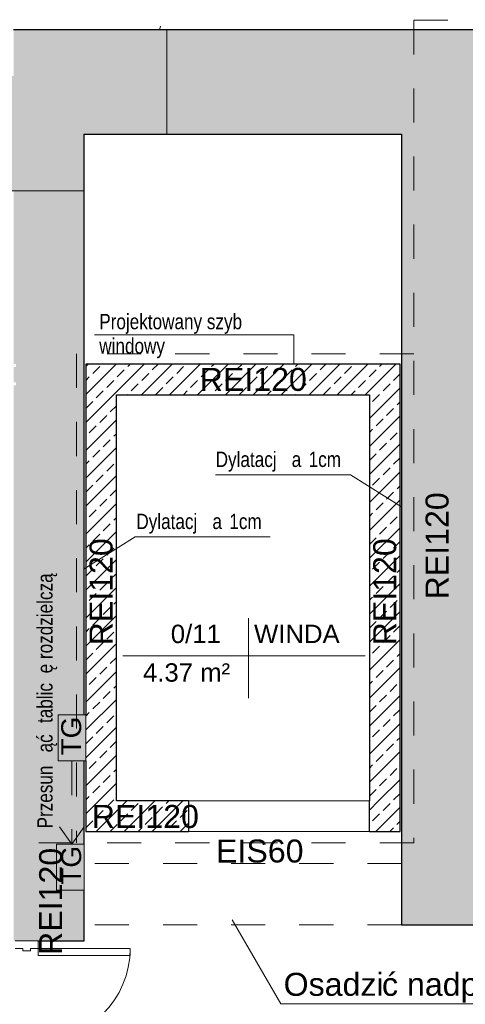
# Model space of a CAD drawing. Header units: centimetres. Extents: x 14504 to 44111, y -18976 to -7683.
# Tile 48 of 141: x 22754 to 23045, y -13271 to -12628. Entities that reach past the tile are written whole.
import ezdxf

# ---------------------------------------------------------------- set-up
doc = ezdxf.new("R2010")
doc.units = ezdxf.units.CM
doc.linetypes.add('Aligning Line 1_8_', pattern=[0.635, 0.3175, -0.3175])
doc.linetypes.add('Ponad', pattern=[0.396875, 0.238125, -0.15875])
for name, color, linetype, lineweight in [('A-AREA-IDEN', 4, 'Continuous', 9), ('A-DETL', 6, 'Continuous', 9), ('A-DETL-GENF', 92, 'Continuous', 9), ('A-DETL-MEDM', 33, 'Continuous', 25), ('A-DETL-THIN', 151, 'Continuous', 9), ('A-DOOR', 31, 'Continuous', 9), ('A-DOOR-FRAM', 31, 'Continuous', 18), ('A-WALL', 4, 'Continuous', 9), ('A-WALL-PATT', 111, 'Continuous', 25), ('G-ANNO-TEXT', 8, 'Continuous', 9)]:
    doc.layers.add(name, color=color, linetype=linetype, lineweight=lineweight)
doc.styles.add('Arial', font='arial.ttf', dxfattribs={"height": 23.8125})
doc.styles.add('Arial_1', font='arial.ttf', dxfattribs={"height": 12})
doc.styles.add('Arial_3', font='arial.ttf', dxfattribs={"width": 0.8, "height": 18})
doc.styles.add('Arial_4', font='arial.ttf', dxfattribs={"height": 10})
pattern_1 = [(45, (6556.392, -3822.196), (-9.123799, 9.123799), []), (45, (6565.516, -3822.196), (-9.123799, 9.123799), [6.452, -3.226])]

# ---------------------------------------------------------------- blocks, each defined once
blk = doc.blocks.new('Otwór drzwiowy - 118x223-651258-3_Poziom parteru')
at = {"layer": 'A-DETL-GENF', "linetype": 'Ponad'}
for p, q in [((58.18, 10), (-59.82, 10)), ((-59.82, -10), (58.18, -10))]:
    blk.add_line(p, q, dxfattribs=at)
at = {"layer": 'A-DETL-MEDM'}
for p, q in [((-59.82, 10), (-59.82, -10)), ((58.18, -10), (58.18, 10))]:
    blk.add_line(p, q, dxfattribs=at)
blk = doc.blocks.new('Etyk_pom_1_mala - Etyk_pom_1_mala-219433-3_Poziom parteru')
at = {"layer": 'A-AREA-IDEN'}
for p, q in [((-0.0958, 0.1444), (-0.0958, -0.3781)), ((-0.9154, -0.1015), (0.6661, -0.1015))]:
    blk.add_line(p, q, dxfattribs=at)

msp = doc.modelspace()

# ---------------------------------------------------------------- hatches: boundary and pattern name
at = {"layer": 'A-DETL-GENF', "transparency": 33554508}
for color, points in [(1, [(22751.06, -12739.91), (22796.01, -12739.91), (22796.01, -12702.91), (22850.01, -12702.91), (22850.01, -12634.91), (22750.01, -12634.91), (22750.01, -12664.91), (22650.01, -12664.91), (22650.01, -12739.91), (22750.01, -12739.91)]), (7, [(22781.2, -13111.92), (22797.02, -13111.92), (22797.02, -13081.92), (22779.02, -13081.92), (22779.02, -13111.92)]), (7, [(22796.02, -13196.29), (22796.01, -13166.29), (22778.02, -13166.29), (22778.02, -13196.29), (22796.01, -13196.29)])]:
    msp.add_hatch(color=color, dxfattribs=at).paths.add_polyline_path(points)
at = {"layer": 'A-WALL-PATT', "lineweight": 9, "transparency": 33554610}
for points in [[(23003.01, -12702.91), (23297.01, -12702.91), (23297.01, -12634.91), (22850.01, -12634.91), (22850.01, -12702.91)], [(23003.01, -13218.91), (23053.01, -13218.91), (23053.01, -12702.91), (23003.01, -12702.91), (23003.01, -13049.11)]]:
    msp.add_hatch(color=256, dxfattribs=at).paths.add_polyline_path(points)
h = msp.add_hatch(color=256, dxfattribs=at)
h.paths.add_polyline_path([(22750.01, -14162.69), (22796.01, -14162.69), (22796.01, -13389.3), (22750.01, -13389.3), (22750.01, -14147.91)])
h.paths.add_polyline_path([(22793.56, -13229.3), (22796.01, -13229.3), (22796.01, -13196.29), (22778.02, -13196.29), (22778.02, -13166.29), (22796.01, -13166.29), (22796.01, -13111.92), (22779.02, -13111.92), (22779.02, -13081.92), (22796.01, -13081.92), (22796.01, -12739.91), (22750.01, -12739.91), (22750.01, -12852.91), (22751.65, -12852.91), (22751.65, -12854.91), (22750.01, -12854.91), (22750.01, -12864.91), (22751.65, -12864.91), (22751.65, -12866.91), (22750.01, -12866.91), (22750.01, -13229.3), (22766.01, -13229.3)])
h = msp.add_hatch(dxfattribs=at)
h.set_pattern_fill('FP_1', color=256, style=0, pattern_type=2)
h.set_pattern_definition(pattern_1)
h.paths.add_polyline_path([(22797.02, -13157.91), (22817.02, -13157.91), (22817.02, -12852.91), (22797.02, -12852.91), (22797.02, -13111.92)])
h = msp.add_hatch(dxfattribs=at)
h.set_pattern_fill('FP_1', color=256, style=0, pattern_type=2)
h.set_pattern_definition(pattern_1)
h.paths.add_polyline_path([(23002.02, -12872.91), (23002.02, -12852.91), (22817.02, -12852.91), (22817.02, -12872.91), (22982.02, -12872.91)])
h = msp.add_hatch(dxfattribs=at)
h.set_pattern_fill('FP_1', color=256, style=0, pattern_type=2)
h.set_pattern_definition(pattern_1)
h.paths.add_polyline_path([(23002.02, -13137.91), (23002.02, -12872.91), (22982.02, -12872.91), (22982.02, -13137.91), (22984.01, -13137.91)])
h = msp.add_hatch(dxfattribs=at)
h.set_pattern_fill('FP_1', color=256, style=0, pattern_type=2)
h.set_pattern_definition(pattern_1)
h.paths.add_polyline_path([(22982.02, -13157.91), (23002.02, -13157.91), (23002.02, -13137.91), (22982.02, -13137.91)])
h.paths.add_polyline_path([(22817.02, -13157.91), (22864.02, -13157.91), (22864.02, -13137.91), (22817.02, -13137.91)])

# ---------------------------------------------------------------- linework, layer by layer
at = {"layer": 'A-DETL', "linetype": 'Aligning Line 1_8_', "ltscale": 70}
for p, q in [((22857.64, -12589.62), (22845.14, -12634.91)), ((23011.01, -12628.62), (23403.46, -12628.62)), ((23011.01, -12628.62), (23011.01, -13165.41)), ((23011.01, -12846.28), (22791.01, -12846.28)), ((22791.01, -12846.28), (22791.01, -13165.41)), ((22788.02, -13111.92), (22788.02, -13166.29)), ((22788.02, -13166.29), (22780.02, -13154.86)), ((22788.02, -13166.29), (22796.02, -13154.86)), ((23011.01, -13165.41), (22743.46, -13165.41)), ((23003.01, -13178.91), (22797.01, -13178.91)), ((23003.01, -13218.91), (22797.01, -13218.91))]:
    msp.add_line(p, q, dxfattribs=at)
at = {"layer": 'A-DETL-THIN'}
for p, q in [((22850.01, -12634.91), (22750.01, -12634.91)), ((22850.01, -12702.91), (22850.01, -12634.91)), ((22796.01, -12739.91), (22796.01, -12702.91)), ((22796.01, -12702.91), (22850.01, -12702.91)), ((22650.01, -12739.91), (22796.01, -12739.91)), ((22932.86, -12833.82), (22802.86, -12833.82)), ((22932.86, -12833.82), (22932.86, -12852.91)), ((22969.75, -12925.2), (22881.75, -12925.2)), ((22969.75, -12925.2), (23003.02, -12945.99)), ((22829.28, -12965.7), (22796.02, -12986.49)), ((22829.28, -12965.7), (22917.28, -12965.7)), ((22779.02, -13081.92), (22779.02, -13111.92)), ((22797.02, -13081.92), (22779.02, -13081.92)), ((22797.02, -13111.92), (22797.02, -13081.92)), ((22779.02, -13111.92), (22797.02, -13111.92)), ((22778.02, -13166.29), (22778.02, -13196.29)), ((22796.02, -13166.29), (22778.02, -13166.29)), ((22796.02, -13196.29), (22796.02, -13166.29)), ((22778.02, -13196.29), (22796.02, -13196.29)), ((22924.18, -13270.44), (22892.56, -13215.69)), ((22924.18, -13270.44), (23284.18, -13270.44))]:
    msp.add_line(p, q, dxfattribs=at)
at = {"layer": 'A-DOOR', "color": 94, "lineweight": 18}
for p, q in [((22766.01, -13234.3), (22826.01, -13234.3)), ((22766.01, -13238.8), (22766.01, -13234.3)), ((22826.01, -13234.3), (22826.01, -13238.8)), ((22826.01, -13238.8), (22766.01, -13238.8))]:
    msp.add_line(p, q, dxfattribs=at)
at = {"layer": 'A-DOOR', "color": 84}
msp.add_arc((22766.01, -13234.3), 60, 270, 0, dxfattribs=at)
at = {"layer": 'A-DOOR-FRAM', "color": 94}
for p, q in [((22751.01, -13229.3), (22766.01, -13229.3)), ((22755.94, -13234.3), (22751.01, -13234.3)), ((22755.94, -13235.89), (22755.94, -13234.3)), ((22761.04, -13234.3), (22761.04, -13235.89)), ((22766.01, -13234.3), (22761.04, -13234.3)), ((22766.01, -13229.3), (22766.01, -13234.3)), ((22761.04, -13235.89), (22755.94, -13235.89))]:
    msp.add_line(p, q, dxfattribs=at)
at = {"layer": 'A-WALL', "lineweight": 25}
for p, q in [((23397.01, -12634.91), (22750.01, -12634.91)), ((22796.01, -13081.92), (22796.01, -12702.91)), ((22796.01, -12702.91), (23003.01, -12702.91)), ((23003.01, -12702.91), (23003.01, -13218.91)), ((22797.02, -12852.91), (22797.02, -13081.92)), ((23002.02, -12852.91), (22797.02, -12852.91)), ((23002.02, -13157.91), (23002.02, -12852.91)), ((22817.02, -13137.91), (22817.02, -12872.91)), ((22817.02, -12872.91), (22982.02, -12872.91)), ((22982.02, -12872.91), (22982.02, -13137.91)), ((22796.01, -13166.29), (22796.01, -13111.92)), ((22797.02, -13111.92), (22797.02, -13157.91)), ((22864.02, -13137.91), (22817.02, -13137.91)), ((22797.02, -13157.91), (22864.02, -13157.91)), ((22982.02, -13157.91), (23002.02, -13157.91)), ((22796.01, -13229.3), (22796.01, -13196.29)), ((23003.01, -13218.91), (23053.01, -13218.91)), ((22766.01, -13229.3), (22796.01, -13229.3))]:
    msp.add_line(p, q, dxfattribs=at)

# ---------------------------------------------------------------- block references
at = {"layer": 'A-AREA-IDEN', "xscale": 99.99999999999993, "yscale": 99.99999999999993, "zscale": 99.99999999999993}
msp.add_blockref('Etyk_pom_1_mala - Etyk_pom_1_mala-219433-3_Poziom parteru', (22912.71, -13033.18), dxfattribs=at)
at = {"layer": 'A-DOOR', "rotation": 180}
msp.add_blockref('Otwór drzwiowy - 118x223-651258-3_Poziom parteru', (22922.2, -13147.91), dxfattribs=at)

# ---------------------------------------------------------------- texts
at = {"layer": 'A-AREA-IDEN', "char_height": 12, "attachment_point": 1, "style": 'Arial'}
for s, insert, width in [('0/11', (22852.52, -13023.01), 42.4894), ('WINDA', (22906.8, -13023.01), 74.5569), ('4.37 m²', (22834.39, -13048.18), 73.7552)]:
    msp.add_mtext(s, dxfattribs=dict(at, insert=insert, width=width))
at = {"layer": 'G-ANNO-TEXT', "attachment_point": 1}
for s, insert, char_height, width, style in [('Projektowany szyb ', (22805.86, -12820.22), 10, 144.3038, 'Arial_3'), ('windowy', (22805.86, -12836.1), 10, 64.135, 'Arial_3'), ('REI120', (22871.36, -12855.44), 15, 85.7806, 'Arial_1'), ('Dylatacj', (22881.78, -12910.1), 10, 60.1266, 'Arial_3'), ('\\fArial|b0|i0|c238|p34|;a', (22931.38, -12910.1), 10, 9.6202, 'Arial_3'), (' 1cm', (22939.32, -12910.1), 10, 36.0759, 'Arial_3'), ('Dylatacj', (22830.05, -12950.6), 10, 60.1266, 'Arial_3'), (' 1cm', (22887.59, -12950.6), 10, 36.0759, 'Arial_3'), ('\\fArial|b0|i0|c238|p34|;a', (22879.66, -12950.6), 10, 9.6202, 'Arial_3'), ('REI120', (22800.98, -13140.65), 15, 85.7806, 'Arial_1'), ('EIS60', (22882.01, -13163.19), 15, 69.7468, 'Arial_1'), ('ć nadproże', (22990.26, -13250.17), 15, 123.4599, 'Arial_1'), ('Osadzi', (22926.1, -13250.17), 15, 77.7637, 'Arial_1')]:
    msp.add_mtext(s, dxfattribs=dict(at, insert=insert, char_height=char_height, width=width, style=style))
at = {"layer": 'G-ANNO-TEXT', "attachment_point": 1, "rotation": 90}
for s, insert, char_height, width, style in [('REI120', (23018.66, -13006.5), 15, 85.7806, 'Arial_1'), ('ę rozdzielczą', (22765.4, -13054.73), 10, 95.4008, 'Arial_3'), ('REI120', (22799.53, -13036.5), 15, 85.7806, 'Arial_1'), ('REI120', (22984.53, -13036.5), 15, 85.7806, 'Arial_1'), ('tablic', (22765.4, -13087.14), 10, 39.2827, 'Arial_3'), ('ąć ', (22765.4, -13106.33), 10, 23.2489, 'Arial_3'), ('TG', (22781.06, -13108.28), 13, 29.6624, 'Arial_4'), ('Przesun', (22765.4, -13155.94), 10, 60.1266, 'Arial_3'), ('REI120', (22766.66, -13238.5), 15, 85.7806, 'Arial_1'), ('TG', (22781.06, -13192.64), 13, 29.6624, 'Arial_4')]:
    msp.add_mtext(s, dxfattribs=dict(at, insert=insert, char_height=char_height, width=width, style=style))

doc.saveas('drawing.dxf')
